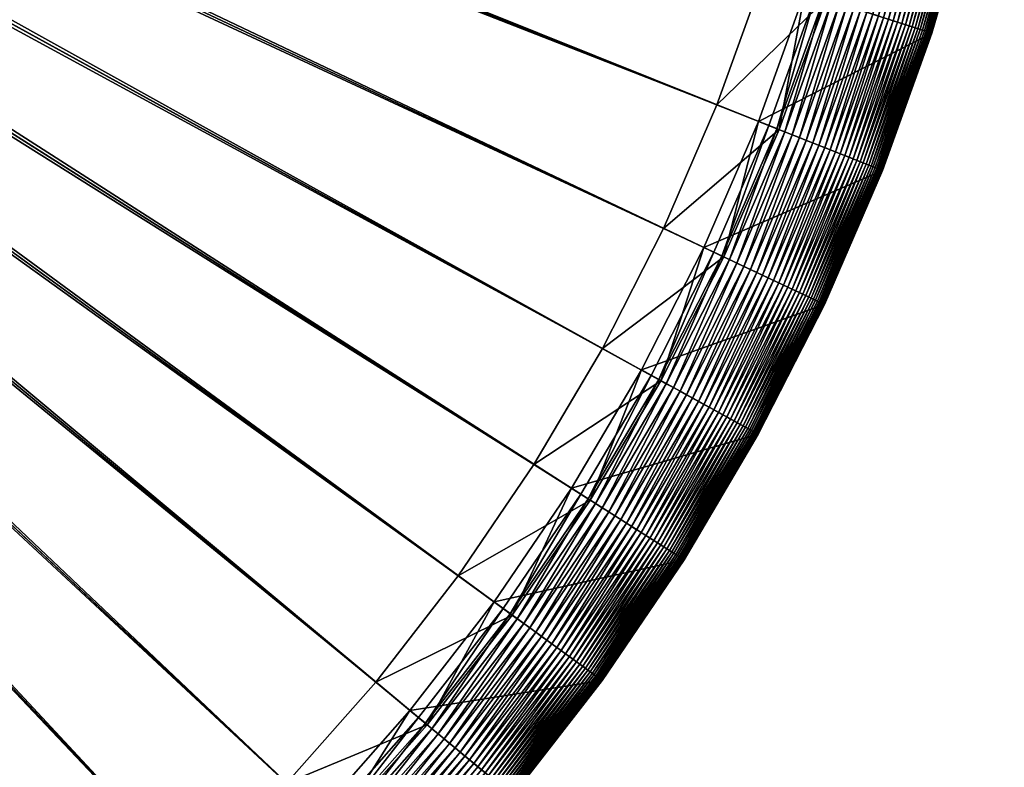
# Model space of a CAD drawing. Header units: millimetres. Extents: x -6 to 6, y -6 to 6.
# Tile 47 of 256: x 3.4 to 5.9, y -3.8 to -1.8. Entities that reach past the tile are written whole.
import ezdxf

# ---------------------------------------------------------------- set-up
doc = ezdxf.new("R2010")
doc.units = ezdxf.units.MM
doc.layers.get('0').update_dxf_attribs({"true_color": 0x5890e1})

msp = doc.modelspace()

# ---------------------------------------------------------------- meshes
at = {"color": 206, "true_color": 0x6c0888}
mesh = msp.add_polyface(dxfattribs=at)
corners = [(0.0961, -0.3743, 34.1561), (1.7134, -5.2733, 34.1273), (0.1194, -0.3675, 34.1561), (1.7579, -5.4102, 33.4988), (0.1194, -0.3675, 33.4988), (0.1423, -0.3593, 33.4988), (2.0411, -5.1553, 34.1273), (0.1423, -0.3593, 34.1561), (2.0941, -5.2891, 33.4988), (0.1645, -0.3497, 33.4988), (2.3608, -5.017, 34.1273), (0.1645, -0.3497, 34.1561), (2.4221, -5.1472, 33.4988), (0.1862, -0.3386, 33.4988), (2.6712, -4.8589, 34.1273), (0.1862, -0.3386, 34.1561), (2.7405, -4.985, 33.4988), (0.2071, -0.3263, 33.4988), (2.971, -4.6816, 34.1273), (0.2071, -0.3263, 34.1561), (3.0481, -4.803, 33.4988), (0.2271, -0.3126, 33.4988), (3.2591, -4.4858, 34.1273), (0.2271, -0.3126, 34.1561), (3.3437, -4.6022, 33.4988), (0.2463, -0.2978, 33.4988), (3.5343, -4.2723, 34.1273), (0.2463, -0.2978, 34.1561), (3.626, -4.3831, 33.4988), (0.2645, -0.2817, 33.4988), (3.7956, -4.0419, 34.1273), (0.2645, -0.2817, 34.1561), (3.8941, -4.1468, 33.4988), (0.2817, -0.2645, 33.4988), (4.0419, -3.7956, 34.1273), (0.2817, -0.2645, 34.1561), (4.1468, -3.8941, 33.4988), (0.2978, -0.2463, 33.4988), (4.2723, -3.5343, 34.1273), (0.2978, -0.2463, 34.1561), (4.3831, -3.626, 33.4988), (0.3126, -0.2271, 33.4988), (4.4858, -3.2591, 34.1273), (0.3126, -0.2271, 34.1561), (4.6022, -3.3437, 33.4988), (0.3263, -0.2071, 33.4988), (4.803, -3.0481, 33.4988), (4.6816, -2.971, 34.1273), (0.3263, -0.2071, 34.1561), (0.3386, -0.1862, 33.4988), (4.985, -2.7405, 33.4988), (4.8589, -2.6712, 34.1273), (0.3386, -0.1862, 34.1561), (0.3497, -0.1645, 33.4988), (5.1472, -2.4221, 33.4988), (5.017, -2.3608, 34.1273), (0.3497, -0.1645, 34.1561), (0.3593, -0.1423, 33.4988), (5.2891, -2.0941, 33.4988), (5.1553, -2.0411, 34.1273), (0.3593, -0.1423, 34.1561), (0.3675, -0.1194, 33.4988), (5.4102, -1.7579, 33.4988), (5.2733, -1.7134, 34.1273), (0.3675, -0.1194, 34.1561), (0.3743, -0.0961, 33.4988), (5.5099, -1.4147, 33.4988), (5.3705, -1.3789, 34.1273), (0.3743, -0.0961, 34.1561), (0.3796, -0.0724, 33.4988), (5.5878, -1.0659, 33.4988), (5.4465, -1.039, 34.1273), (0.3796, -0.0724, 34.1561), (0.3834, -0.0484, 33.4988), (5.6437, -0.713, 33.4988), (5.501, -0.6949, 34.1273), (0.3834, -0.0484, 34.1561), (0.3857, -0.0243, 33.4988), (5.5338, -0.3482, 34.1273), (0.3857, -0.0243, 34.1561), (5.6774, -0.3572, 33.4988), (0.3864, 0, 33.4988), (5.5447, 0, 34.1273), (0.3864, 0, 34.1561)]
mesh.append_faces([[corners[k] for k in face] for face in [(0, 1, 2), (2, 6, 7), (7, 10, 11), (11, 14, 15), (15, 18, 19), (19, 22, 23), (23, 26, 27), (27, 30, 31), (31, 34, 35), (35, 38, 39), (39, 42, 43), (44, 45, 46), (43, 47, 48), (46, 49, 50), (48, 51, 52), (50, 53, 54), (52, 55, 56), (54, 57, 58), (56, 59, 60), (58, 61, 62), (60, 63, 64), (62, 65, 66), (64, 67, 68), (66, 69, 70), (68, 71, 72), (70, 73, 74), (72, 75, 76), (76, 78, 79), (79, 82, 83)]], dxfattribs={"vtx0": -1, "color": 206})
mesh.append_faces([[corners[k] for k in face] for face in [(3, 4, 5), (8, 5, 9), (12, 9, 13), (16, 13, 17), (20, 17, 21), (24, 21, 25), (28, 25, 29), (32, 29, 33), (36, 33, 37), (40, 37, 41), (39, 38, 42), (44, 41, 45), (43, 42, 47), (46, 45, 49), (48, 47, 51), (50, 49, 53), (52, 51, 55), (54, 53, 57), (56, 55, 59), (58, 57, 61), (60, 59, 63), (62, 61, 65), (64, 63, 67), (66, 65, 69), (68, 67, 71), (70, 69, 73), (72, 71, 75), (74, 73, 77), (76, 75, 78), (80, 77, 81), (79, 78, 82)]], dxfattribs={"vtx2": -1, "color": 206})
mesh = msp.add_polyface(dxfattribs=at)
corners = [(0, -5.6886, 33.4988), (0.0243, -0.3857, 33.4988), (0.3572, -5.6774, 33.4988), (0, -0.3864, 34.1561), (0, -5.5447, 34.1273), (0.3482, -5.5338, 34.1273), (0.0484, -0.3834, 33.4988), (0.713, -5.6437, 33.4988), (0.0243, -0.3857, 34.1561), (0.6949, -5.501, 34.1273), (0.0724, -0.3796, 33.4988), (1.0659, -5.5878, 33.4988), (0.0484, -0.3834, 34.1561), (1.039, -5.4465, 34.1273), (0.0961, -0.3743, 33.4988), (1.4147, -5.5099, 33.4988), (0.0724, -0.3796, 34.1561), (1.3789, -5.3705, 34.1273), (0.1194, -0.3675, 33.4988), (1.7579, -5.4102, 33.4988), (0.0961, -0.3743, 34.1561), (1.7134, -5.2733, 34.1273), (0.1423, -0.3593, 33.4988), (2.0941, -5.2891, 33.4988), (0.1194, -0.3675, 34.1561), (2.0411, -5.1553, 34.1273), (0.1645, -0.3497, 33.4988), (2.4221, -5.1472, 33.4988), (0.1423, -0.3593, 34.1561), (2.3608, -5.017, 34.1273), (0.1862, -0.3386, 33.4988), (2.7405, -4.985, 33.4988), (0.1645, -0.3497, 34.1561), (2.6712, -4.8589, 34.1273), (0.2071, -0.3263, 33.4988), (3.0481, -4.803, 33.4988), (0.1862, -0.3386, 34.1561), (2.971, -4.6816, 34.1273), (3.0833, -4.8585, 33.5034), (3.37, -4.6384, 33.5009), (3.3823, -4.6553, 33.5034), (3.0721, -4.8408, 33.5009), (3.3571, -4.6207, 33.4993), (3.0604, -4.8224, 33.4993), (3.3437, -4.6022, 33.4988), (0.2271, -0.3126, 33.4988), (0.2071, -0.3263, 34.1561), (3.2591, -4.4858, 34.1273), (3.0635, -4.8273, 34.559), (3.3606, -4.6254, 34.559), (3.3268, -4.5789, 35.8425), (3.4816, -4.792, 33.5862), (3.4751, -4.7831, 33.5751), (3.7686, -4.5554, 33.5751), (3.4681, -4.7734, 33.5647), (3.761, -4.5463, 33.5647), (3.4606, -4.7632, 33.5548), (3.7529, -4.5365, 33.5548), (3.4527, -4.7522, 33.5457), (3.7443, -4.526, 33.5457), (3.4442, -4.7406, 33.5372), (3.7351, -4.5149, 33.5372), (3.4352, -4.7282, 33.5295), (3.7253, -4.5032, 33.5295), (3.4257, -4.7151, 33.5226), (3.715, -4.4907, 33.5226), (3.4157, -4.7013, 33.5165), (3.7042, -4.4776, 33.5165), (3.4051, -4.6867, 33.5112), (3.6927, -4.4637, 33.5112), (3.394, -4.6714, 33.5068), (3.6806, -4.4491, 33.5068), (3.6679, -4.4337, 33.5034), (3.6546, -4.4176, 33.5009), (3.6406, -4.4008, 33.4993), (3.626, -4.3831, 33.4988), (0.2463, -0.2978, 33.4988), (0.2271, -0.3126, 34.1561), (3.5343, -4.2723, 34.1273), (3.6444, -4.4053, 34.559), (3.6077, -4.361, 35.8425), (3.5297, -4.8582, 36.1041), (3.8278, -4.627, 36.1041), (0.2645, -0.2817, 33.4988), (3.8941, -4.1468, 33.4988), (0.2463, -0.2978, 34.1561), (3.7956, -4.0419, 34.1273), (0.2817, -0.2645, 33.4988), (4.1468, -3.8941, 33.4988), (0.2645, -0.2817, 34.1561), (4.0419, -3.7956, 34.1273), (0.2978, -0.2463, 33.4988), (4.3831, -3.626, 33.4988), (0.2817, -0.2645, 34.1561), (4.2723, -3.5343, 34.1273), (0.3126, -0.2271, 33.4988), (4.6022, -3.3437, 33.4988)]
mesh.append_faces([[corners[k] for k in face] for face in [(0, 1, 2), (2, 6, 7), (7, 10, 11), (11, 14, 15), (15, 18, 19), (19, 22, 23), (23, 26, 27), (27, 30, 31), (31, 34, 35), (38, 39, 40), (41, 42, 39), (43, 44, 42), (35, 45, 44), (37, 49, 47), (48, 50, 49), (70, 72, 71), (40, 73, 72), (39, 74, 73), (42, 75, 74), (44, 76, 75), (47, 79, 78), (49, 80, 79), (50, 82, 80), (75, 83, 84), (84, 87, 88), (88, 91, 92), (92, 95, 96)]], dxfattribs={"vtx0": -1, "color": 206})
mesh.append_faces([[corners[k] for k in face] for face in [(3, 4, 5), (8, 5, 9), (12, 9, 13), (16, 13, 17), (20, 17, 21), (24, 21, 25), (28, 25, 29), (32, 29, 33), (36, 33, 37), (46, 37, 47), (37, 48, 49), (51, 52, 53), (52, 54, 55), (54, 56, 57), (56, 58, 59), (58, 60, 61), (60, 62, 63), (62, 64, 65), (64, 66, 67), (66, 68, 69), (68, 70, 71), (70, 40, 72), (40, 39, 73), (39, 42, 74), (42, 44, 75), (77, 47, 78), (47, 49, 79), (49, 50, 80), (50, 81, 82), (85, 78, 86), (89, 86, 90), (93, 90, 94)]], dxfattribs={"vtx2": -1, "color": 206})
mesh = msp.add_polyface(dxfattribs=at)
corners = [(5.6228, -1.827, 33.5751), (5.7149, -1.4673, 33.5647), (5.7264, -1.4703, 33.5751), (5.6115, -1.8233, 33.5647), (5.7026, -1.4642, 33.5548), (5.5994, -1.8194, 33.5548), (5.6895, -1.4608, 33.5457), (5.5866, -1.8152, 33.5457), (5.6756, -1.4572, 33.5372), (5.5729, -1.8107, 33.5372), (5.6608, -1.4534, 33.5295), (5.5583, -1.806, 33.5295), (5.6451, -1.4494, 33.5226), (5.543, -1.801, 33.5226), (5.6286, -1.4452, 33.5165), (5.5267, -1.7957, 33.5165), (5.6111, -1.4407, 33.5112), (5.5096, -1.7902, 33.5112), (5.5928, -1.436, 33.5068), (5.4916, -1.7843, 33.5068), (5.5735, -1.431, 33.5034), (5.4726, -1.7782, 33.5034), (5.5533, -1.4258, 33.5009), (5.4528, -1.7717, 33.5009), (5.5321, -1.4204, 33.4993), (5.4319, -1.7649, 33.4993), (5.5099, -1.4147, 33.4988), (5.2733, -1.7134, 34.1273), (5.5377, -1.4219, 34.559), (5.3705, -1.3789, 34.1273), (5.4375, -1.7668, 34.559), (5.482, -1.4075, 35.8425), (5.3828, -1.749, 35.8425), (5.8165, -1.4934, 36.1041), (5.8165, -1.4934, 33.8363), (5.8988, -1.1252, 33.8363), (5.8988, -1.1252, 36.1041), (5.8164, -1.4934, 33.8199), (5.8987, -1.1252, 33.8199), (5.8159, -1.4933, 33.8036), (5.8982, -1.1251, 33.8036), (5.8149, -1.493, 33.7873), (5.8971, -1.1249, 33.7873), (5.8133, -1.4926, 33.7711), (5.8955, -1.1246, 33.7711), (5.8112, -1.4921, 33.7551), (5.8934, -1.1242, 33.7551), (5.8085, -1.4914, 33.7392), (5.8907, -1.1237, 33.7392), (5.8052, -1.4905, 33.7236), (5.8874, -1.1231, 33.7236), (5.8014, -1.4895, 33.7082), (5.8835, -1.1223, 33.7082), (5.7969, -1.4884, 33.6931), (5.8789, -1.1215, 33.6931), (5.7918, -1.4871, 33.6783), (5.8738, -1.1205, 33.6783), (5.7861, -1.4856, 33.6638), (5.868, -1.1194, 33.6638), (5.7797, -1.484, 33.6498), (5.8615, -1.1181, 33.6498), (5.7726, -1.4822, 33.6361), (5.8543, -1.1168, 33.6361), (5.7648, -1.4802, 33.6229), (5.8464, -1.1153, 33.6229), (5.7564, -1.478, 33.6101), (5.8378, -1.1136, 33.6101), (5.7471, -1.4756, 33.5979), (5.8285, -1.1118, 33.5979), (5.7372, -1.4731, 33.5862), (5.8183, -1.1099, 33.5862), (5.8075, -1.1078, 33.5751), (5.7958, -1.1056, 33.5647), (5.7833, -1.1032, 33.5548), (5.77, -1.1007, 33.5457), (5.7559, -1.098, 33.5372), (5.7409, -1.0951, 33.5295), (5.725, -1.0921, 33.5226), (5.7082, -1.0889, 33.5165), (5.6905, -1.0855, 33.5112), (5.6719, -1.082, 33.5068), (5.6523, -1.0782, 33.5034), (5.6318, -1.0743, 33.5009), (5.6103, -1.0702, 33.4993), (5.5878, -1.0659, 33.4988), (5.6161, -1.0713, 34.559), (5.5596, -1.0605, 35.8425)]
mesh.append_faces([[corners[k] for k in face] for face in [(0, 1, 2), (3, 4, 1), (5, 6, 4), (7, 8, 6), (9, 10, 8), (11, 12, 10), (13, 14, 12), (15, 16, 14), (17, 18, 16), (19, 20, 18), (21, 22, 20), (23, 24, 22), (25, 26, 24), (27, 28, 29), (30, 31, 28), (32, 33, 31), (33, 35, 36), (34, 38, 35), (37, 40, 38), (39, 42, 40), (41, 44, 42), (43, 46, 44), (45, 48, 46), (47, 50, 48), (49, 52, 50)]], dxfattribs={"vtx0": -1, "color": 206})
mesh.append_faces([[corners[k] for k in face] for face in [(33, 34, 35), (34, 37, 38), (37, 39, 40), (39, 41, 42), (41, 43, 44), (43, 45, 46), (45, 47, 48), (47, 49, 50), (49, 51, 52), (51, 53, 54), (53, 55, 56), (55, 57, 58), (57, 59, 60), (59, 61, 62), (61, 63, 64), (63, 65, 66), (65, 67, 68), (67, 69, 70), (69, 2, 71), (2, 1, 72), (1, 4, 73), (4, 6, 74), (6, 8, 75), (8, 10, 76), (10, 12, 77), (12, 14, 78), (14, 16, 79), (16, 18, 80), (18, 20, 81), (20, 22, 82), (22, 24, 83), (24, 26, 84), (29, 28, 85), (28, 31, 86), (31, 33, 36)]], dxfattribs={"vtx2": -1, "color": 206})
mesh = msp.add_polyface(dxfattribs=at)
corners = [(5.3502, -2.1183, 33.5034), (5.4528, -1.7717, 33.5009), (5.4726, -1.7782, 33.5034), (5.3308, -2.1106, 33.5009), (5.4319, -1.7649, 33.4993), (5.3104, -2.1025, 33.4993), (5.4102, -1.7579, 33.4988), (5.1553, -2.0411, 34.1273), (5.4375, -1.7668, 34.559), (5.2733, -1.7134, 34.1273), (5.3159, -2.1047, 34.559), (5.3828, -1.749, 35.8425), (5.7112, -1.8557, 36.1041), (5.7112, -1.8557, 33.8363), (5.8165, -1.4934, 33.8363), (5.8165, -1.4934, 36.1041), (5.7112, -1.8557, 33.8199), (5.8164, -1.4934, 33.8199), (5.7107, -1.8555, 33.8036), (5.8159, -1.4933, 33.8036), (5.7096, -1.8552, 33.7873), (5.8149, -1.493, 33.7873), (5.7081, -1.8547, 33.7711), (5.8133, -1.4926, 33.7711), (5.706, -1.854, 33.7551), (5.8112, -1.4921, 33.7551), (5.7034, -1.8531, 33.7392), (5.8085, -1.4914, 33.7392), (5.7002, -1.8521, 33.7236), (5.8052, -1.4905, 33.7236), (5.6964, -1.8509, 33.7082), (5.8014, -1.4895, 33.7082), (5.692, -1.8495, 33.6931), (5.7969, -1.4884, 33.6931), (5.687, -1.8478, 33.6783), (5.7918, -1.4871, 33.6783), (5.6814, -1.846, 33.6638), (5.7861, -1.4856, 33.6638), (5.6751, -1.844, 33.6498), (5.7797, -1.484, 33.6498), (5.6682, -1.8417, 33.6361), (5.7726, -1.4822, 33.6361), (5.6605, -1.8392, 33.6229), (5.7648, -1.4802, 33.6229), (5.6522, -1.8365, 33.6101), (5.7564, -1.478, 33.6101), (5.6431, -1.8336, 33.5979), (5.7471, -1.4756, 33.5979), (5.6334, -1.8304, 33.5862), (5.7372, -1.4731, 33.5862), (5.6228, -1.827, 33.5751), (5.7264, -1.4703, 33.5751), (5.6115, -1.8233, 33.5647), (5.7149, -1.4673, 33.5647), (5.5994, -1.8194, 33.5548), (5.7026, -1.4642, 33.5548), (5.5866, -1.8152, 33.5457), (5.6895, -1.4608, 33.5457), (5.5729, -1.8107, 33.5372), (5.6756, -1.4572, 33.5372), (5.5583, -1.806, 33.5295), (5.6608, -1.4534, 33.5295), (5.543, -1.801, 33.5226), (5.6451, -1.4494, 33.5226), (5.5267, -1.7957, 33.5165), (5.6286, -1.4452, 33.5165), (5.5096, -1.7902, 33.5112), (5.6111, -1.4407, 33.5112), (5.4916, -1.7843, 33.5068), (5.5928, -1.436, 33.5068), (5.5735, -1.431, 33.5034), (5.5533, -1.4258, 33.5009), (5.5321, -1.4204, 33.4993), (5.5099, -1.4147, 33.4988), (5.5377, -1.4219, 34.559), (5.482, -1.4075, 35.8425)]
mesh.append_faces([[corners[k] for k in face] for face in [(0, 1, 2), (3, 4, 1), (5, 6, 4), (7, 8, 9), (10, 11, 8), (12, 14, 15), (13, 17, 14), (16, 19, 17), (18, 21, 19), (20, 23, 21), (22, 25, 23), (24, 27, 25), (26, 29, 27), (28, 31, 29), (30, 33, 31), (32, 35, 33), (34, 37, 35), (36, 39, 37), (38, 41, 39), (40, 43, 41), (42, 45, 43), (44, 47, 45), (46, 49, 47), (48, 51, 49)]], dxfattribs={"vtx0": -1, "color": 206})
mesh.append_faces([[corners[k] for k in face] for face in [(12, 13, 14), (13, 16, 17), (16, 18, 19), (18, 20, 21), (20, 22, 23), (22, 24, 25), (24, 26, 27), (26, 28, 29), (28, 30, 31), (30, 32, 33), (32, 34, 35), (34, 36, 37), (36, 38, 39), (38, 40, 41), (40, 42, 43), (42, 44, 45), (44, 46, 47), (46, 48, 49), (48, 50, 51), (50, 52, 53), (52, 54, 55), (54, 56, 57), (56, 58, 59), (58, 60, 61), (60, 62, 63), (62, 64, 65), (64, 66, 67), (66, 68, 69), (68, 2, 70), (2, 1, 71), (1, 4, 72), (4, 6, 73), (9, 8, 74), (8, 11, 75), (11, 12, 15)]], dxfattribs={"vtx2": -1, "color": 206})
mesh = msp.add_polyface(dxfattribs=at)
corners = [(5.5834, -2.2106, 36.1041), (5.7112, -1.8557, 33.8363), (5.7112, -1.8557, 36.1041), (5.5834, -2.2106, 33.8363), (5.7112, -1.8557, 33.8199), (5.5834, -2.2106, 33.8199), (5.7107, -1.8555, 33.8036), (5.5829, -2.2104, 33.8036), (5.7096, -1.8552, 33.7873), (5.5819, -2.21, 33.7873), (5.7081, -1.8547, 33.7711), (5.5804, -2.2094, 33.7711), (5.706, -1.854, 33.7551), (5.5783, -2.2086, 33.7551), (5.5758, -2.2076, 33.7392), (5.7034, -1.8531, 33.7392), (5.5726, -2.2064, 33.7236), (5.7002, -1.8521, 33.7236), (5.569, -2.2049, 33.7082), (5.6964, -1.8509, 33.7082), (5.5647, -2.2032, 33.6931), (5.692, -1.8495, 33.6931), (5.5598, -2.2013, 33.6783), (5.687, -1.8478, 33.6783), (5.5543, -2.1991, 33.6638), (5.6814, -1.846, 33.6638), (5.5481, -2.1967, 33.6498), (5.6751, -1.844, 33.6498), (5.5413, -2.194, 33.6361), (5.6682, -1.8417, 33.6361), (5.5339, -2.191, 33.6229), (5.6605, -1.8392, 33.6229), (5.5257, -2.1878, 33.6101), (5.6522, -1.8365, 33.6101), (5.5169, -2.1843, 33.5979), (5.6431, -1.8336, 33.5979), (5.5073, -2.1805, 33.5862), (5.6334, -1.8304, 33.5862), (5.497, -2.1764, 33.5751), (5.6228, -1.827, 33.5751), (5.486, -2.172, 33.5647), (5.6115, -1.8233, 33.5647), (5.4742, -2.1674, 33.5548), (5.5994, -1.8194, 33.5548), (5.4616, -2.1624, 33.5457), (5.5866, -1.8152, 33.5457), (5.4482, -2.1571, 33.5372), (5.5729, -1.8107, 33.5372), (5.434, -2.1515, 33.5295), (5.5583, -1.806, 33.5295), (5.4189, -2.1455, 33.5226), (5.543, -1.801, 33.5226), (5.4031, -2.1392, 33.5165), (5.5267, -1.7957, 33.5165), (5.3863, -2.1326, 33.5112), (5.5096, -1.7902, 33.5112), (5.3687, -2.1256, 33.5068), (5.4916, -1.7843, 33.5068), (5.3502, -2.1183, 33.5034), (5.4726, -1.7782, 33.5034), (5.3308, -2.1106, 33.5009), (5.4528, -1.7717, 33.5009), (5.3104, -2.1025, 33.4993), (5.4319, -1.7649, 33.4993), (5.2891, -2.0941, 33.4988), (5.4102, -1.7579, 33.4988), (5.1553, -2.0411, 34.1273), (5.3159, -2.1047, 34.559), (5.4375, -1.7668, 34.559), (5.2624, -2.0835, 35.8425), (5.3828, -1.749, 35.8425)]
mesh.append_faces([[corners[k] for k in face] for face in [(0, 1, 2), (3, 4, 1), (5, 6, 4), (7, 8, 6), (9, 10, 8), (11, 12, 10), (13, 15, 12), (14, 17, 15), (16, 19, 17), (18, 21, 19), (20, 23, 21), (22, 25, 23), (24, 27, 25), (26, 29, 27), (28, 31, 29), (30, 33, 31), (32, 35, 33), (34, 37, 35), (36, 39, 37), (38, 41, 39), (40, 43, 41), (42, 45, 43), (44, 47, 45), (46, 49, 47), (48, 51, 49), (50, 53, 51), (52, 55, 53), (54, 57, 55), (56, 59, 57), (69, 2, 70)]], dxfattribs={"vtx0": -1, "color": 206})
mesh.append_faces([[corners[k] for k in face] for face in [(13, 14, 15), (14, 16, 17), (16, 18, 19), (18, 20, 21), (20, 22, 23), (22, 24, 25), (24, 26, 27), (26, 28, 29), (28, 30, 31), (30, 32, 33), (32, 34, 35), (34, 36, 37), (36, 38, 39), (38, 40, 41), (40, 42, 43), (42, 44, 45), (44, 46, 47), (46, 48, 49), (48, 50, 51), (50, 52, 53), (52, 54, 55), (54, 56, 57), (56, 58, 59), (58, 60, 61), (60, 62, 63), (62, 64, 65), (66, 67, 68), (67, 69, 70), (69, 0, 2)]], dxfattribs={"vtx2": -1, "color": 206})
mesh = msp.add_polyface(dxfattribs=at)
corners = [(5.4336, -2.5569, 36.1041), (5.5834, -2.2106, 33.8363), (5.5834, -2.2106, 36.1041), (5.4336, -2.5569, 33.8363), (5.5834, -2.2106, 33.8199), (5.4336, -2.5568, 33.8199), (5.5829, -2.2104, 33.8036), (5.4331, -2.5566, 33.8036), (5.5819, -2.21, 33.7873), (5.4321, -2.5562, 33.7873), (5.5804, -2.2094, 33.7711), (5.4306, -2.5555, 33.7711), (5.5783, -2.2086, 33.7551), (5.4287, -2.5545, 33.7551), (5.5758, -2.2076, 33.7392), (5.4262, -2.5534, 33.7392), (5.5726, -2.2064, 33.7236), (5.4231, -2.5519, 33.7236), (5.569, -2.2049, 33.7082), (5.4195, -2.5502, 33.7082), (5.5647, -2.2032, 33.6931), (5.4153, -2.5483, 33.6931), (5.5598, -2.2013, 33.6783), (5.4106, -2.546, 33.6783), (5.5543, -2.1991, 33.6638), (5.4052, -2.5435, 33.6638), (5.5481, -2.1967, 33.6498), (5.3993, -2.5407, 33.6498), (5.5413, -2.194, 33.6361), (5.3926, -2.5376, 33.6361), (5.5339, -2.191, 33.6229), (5.3854, -2.5342, 33.6229), (5.5257, -2.1878, 33.6101), (5.3774, -2.5304, 33.6101), (5.5169, -2.1843, 33.5979), (5.3688, -2.5264, 33.5979), (5.3595, -2.522, 33.5862), (5.5073, -2.1805, 33.5862), (5.3495, -2.5173, 33.5751), (5.497, -2.1764, 33.5751), (5.3388, -2.5122, 33.5647), (5.486, -2.172, 33.5647), (5.3273, -2.5068, 33.5548), (5.4742, -2.1674, 33.5548), (5.315, -2.5011, 33.5457), (5.4616, -2.1624, 33.5457), (5.302, -2.4949, 33.5372), (5.4482, -2.1571, 33.5372), (5.2882, -2.4884, 33.5295), (5.434, -2.1515, 33.5295), (5.2735, -2.4815, 33.5226), (5.4189, -2.1455, 33.5226), (5.2581, -2.4743, 33.5165), (5.4031, -2.1392, 33.5165), (5.2418, -2.4666, 33.5112), (5.3863, -2.1326, 33.5112), (5.2246, -2.4585, 33.5068), (5.3687, -2.1256, 33.5068), (5.2066, -2.45, 33.5034), (5.3502, -2.1183, 33.5034), (5.1877, -2.4412, 33.5009), (5.3308, -2.1106, 33.5009), (5.1679, -2.4318, 33.4993), (5.3104, -2.1025, 33.4993), (5.1472, -2.4221, 33.4988), (5.2891, -2.0941, 33.4988), (5.017, -2.3608, 34.1273), (5.1732, -2.4343, 34.559), (5.3159, -2.1047, 34.559), (5.1553, -2.0411, 34.1273), (5.1212, -2.4098, 35.8425), (5.2624, -2.0835, 35.8425), (5.7112, -1.8557, 33.8363), (5.7112, -1.8557, 33.8199), (5.7107, -1.8555, 33.8036), (5.7096, -1.8552, 33.7873), (5.7081, -1.8547, 33.7711), (5.706, -1.854, 33.7551)]
mesh.append_faces([[corners[k] for k in face] for face in [(0, 1, 2), (3, 4, 1), (5, 6, 4), (7, 8, 6), (9, 10, 8), (11, 12, 10), (13, 14, 12), (15, 16, 14), (17, 18, 16), (19, 20, 18), (21, 22, 20), (23, 24, 22), (25, 26, 24), (27, 28, 26), (29, 30, 28), (31, 32, 30), (33, 34, 32), (35, 37, 34), (36, 39, 37), (38, 41, 39), (40, 43, 41), (42, 45, 43), (44, 47, 45), (46, 49, 47), (48, 51, 49), (50, 53, 51), (52, 55, 53), (54, 57, 55), (56, 59, 57), (58, 61, 59), (60, 63, 61), (62, 65, 63), (66, 68, 69), (67, 71, 68), (70, 2, 71)]], dxfattribs={"vtx0": -1, "color": 206})
mesh.append_faces([[corners[k] for k in face] for face in [(35, 36, 37), (36, 38, 39), (38, 40, 41), (40, 42, 43), (42, 44, 45), (44, 46, 47), (46, 48, 49), (48, 50, 51), (50, 52, 53), (52, 54, 55), (54, 56, 57), (56, 58, 59), (58, 60, 61), (60, 62, 63), (62, 64, 65), (66, 67, 68), (67, 70, 71), (70, 0, 2), (2, 1, 72), (1, 4, 73), (4, 6, 74), (6, 8, 75), (8, 10, 76), (10, 12, 77)]], dxfattribs={"vtx2": -1, "color": 206})
mesh = msp.add_polyface(dxfattribs=at)
corners = [(5.2623, -2.893, 36.1041), (5.2623, -2.893, 33.8363), (5.4336, -2.5569, 33.8363), (5.4336, -2.5569, 36.1041), (5.2623, -2.893, 33.8199), (5.4336, -2.5568, 33.8199), (5.2618, -2.8927, 33.8036), (5.4331, -2.5566, 33.8036), (5.2609, -2.8922, 33.7873), (5.4321, -2.5562, 33.7873), (5.2595, -2.8914, 33.7711), (5.4306, -2.5555, 33.7711), (5.2575, -2.8904, 33.7551), (5.4287, -2.5545, 33.7551), (5.2551, -2.889, 33.7392), (5.4262, -2.5534, 33.7392), (5.2522, -2.8874, 33.7236), (5.4231, -2.5519, 33.7236), (5.2487, -2.8855, 33.7082), (5.4195, -2.5502, 33.7082), (5.2447, -2.8833, 33.6931), (5.4153, -2.5483, 33.6931), (5.24, -2.8807, 33.6783), (5.4106, -2.546, 33.6783), (5.2349, -2.8779, 33.6638), (5.4052, -2.5435, 33.6638), (5.2291, -2.8747, 33.6498), (5.3993, -2.5407, 33.6498), (5.2227, -2.8712, 33.6361), (5.3926, -2.5376, 33.6361), (5.2156, -2.8673, 33.6229), (5.3854, -2.5342, 33.6229), (5.2079, -2.8631, 33.6101), (5.3774, -2.5304, 33.6101), (5.1996, -2.8585, 33.5979), (5.3688, -2.5264, 33.5979), (5.1906, -2.8536, 33.5862), (5.3595, -2.522, 33.5862), (5.1809, -2.8482, 33.5751), (5.3495, -2.5173, 33.5751), (5.3388, -2.5122, 33.5647), (5.1705, -2.8425, 33.5647), (5.3273, -2.5068, 33.5548), (5.1593, -2.8364, 33.5548), (5.315, -2.5011, 33.5457), (5.1475, -2.8298, 33.5457), (5.302, -2.4949, 33.5372), (5.1349, -2.8229, 33.5372), (5.2882, -2.4884, 33.5295), (5.5834, -2.2106, 33.8363), (5.5834, -2.2106, 33.8199), (5.5829, -2.2104, 33.8036), (5.5819, -2.21, 33.7873), (5.5804, -2.2094, 33.7711), (5.5783, -2.2086, 33.7551), (5.5758, -2.2076, 33.7392), (5.5726, -2.2064, 33.7236), (5.569, -2.2049, 33.7082), (5.5647, -2.2032, 33.6931), (5.5598, -2.2013, 33.6783), (5.5543, -2.1991, 33.6638), (5.5481, -2.1967, 33.6498), (5.5413, -2.194, 33.6361), (5.5339, -2.191, 33.6229), (5.5257, -2.1878, 33.6101), (5.5169, -2.1843, 33.5979)]
mesh.append_faces([[corners[k] for k in face] for face in [(0, 2, 3), (1, 5, 2), (4, 7, 5), (6, 9, 7), (8, 11, 9), (10, 13, 11), (12, 15, 13), (14, 17, 15), (16, 19, 17), (18, 21, 19), (20, 23, 21), (22, 25, 23), (24, 27, 25), (26, 29, 27), (28, 31, 29), (30, 33, 31), (32, 35, 33), (34, 37, 35), (36, 39, 37), (38, 40, 39), (41, 42, 40), (43, 44, 42), (45, 46, 44), (47, 48, 46)]], dxfattribs={"vtx0": -1, "color": 206})
mesh.append_faces([[corners[k] for k in face] for face in [(0, 1, 2), (1, 4, 5), (4, 6, 7), (6, 8, 9), (8, 10, 11), (10, 12, 13), (12, 14, 15), (14, 16, 17), (16, 18, 19), (18, 20, 21), (20, 22, 23), (22, 24, 25), (24, 26, 27), (26, 28, 29), (28, 30, 31), (30, 32, 33), (32, 34, 35), (34, 36, 37), (36, 38, 39), (3, 2, 49), (2, 5, 50), (5, 7, 51), (7, 9, 52), (9, 11, 53), (11, 13, 54), (13, 15, 55), (15, 17, 56), (17, 19, 57), (19, 21, 58), (21, 23, 59), (23, 25, 60), (25, 27, 61), (27, 29, 62), (29, 31, 63), (31, 33, 64), (33, 35, 65)]], dxfattribs={"vtx2": -1, "color": 206})
mesh = msp.add_polyface(dxfattribs=at)
corners = [(5.0572, -3.2094, 33.7082), (5.2447, -2.8833, 33.6931), (5.2487, -2.8855, 33.7082), (5.0533, -3.2069, 33.6931), (5.24, -2.8807, 33.6783), (5.0488, -3.2041, 33.6783), (5.2349, -2.8779, 33.6638), (5.0438, -3.2009, 33.6638), (5.2291, -2.8747, 33.6498), (5.0382, -3.1974, 33.6498), (5.2227, -2.8712, 33.6361), (5.0321, -3.1935, 33.6361), (5.2156, -2.8673, 33.6229), (5.0253, -3.1892, 33.6229), (5.2079, -2.8631, 33.6101), (5.0179, -3.1845, 33.6101), (5.1996, -2.8585, 33.5979), (5.0099, -3.1794, 33.5979), (5.1906, -2.8536, 33.5862), (5.0012, -3.1738, 33.5862), (5.1809, -2.8482, 33.5751), (4.9918, -3.1679, 33.5751), (5.1705, -2.8425, 33.5647), (4.9818, -3.1615, 33.5647), (5.1593, -2.8364, 33.5548), (4.9711, -3.1547, 33.5548), (5.1475, -2.8298, 33.5457), (4.9596, -3.1475, 33.5457), (5.1349, -2.8229, 33.5372), (4.9475, -3.1398, 33.5372), (5.1215, -2.8156, 33.5295), (4.9346, -3.1316, 33.5295), (5.1073, -2.8078, 33.5226), (4.9209, -3.1229, 33.5226), (5.0923, -2.7995, 33.5165), (4.9065, -3.1138, 33.5165), (5.0766, -2.7909, 33.5112), (4.8913, -3.1041, 33.5112), (5.0599, -2.7817, 33.5068), (4.8753, -3.094, 33.5068), (4.8585, -3.0833, 33.5034), (5.0425, -2.7721, 33.5034), (4.8408, -3.0721, 33.5009), (5.0242, -2.7621, 33.5009), (4.8224, -3.0604, 33.4993), (5.005, -2.7515, 33.4993), (4.803, -3.0481, 33.4988), (4.985, -2.7405, 33.4988), (4.6816, -2.971, 34.1273), (4.8273, -3.0635, 34.559), (5.0102, -2.7544, 34.559), (4.8589, -2.6712, 34.1273), (4.7787, -3.0327, 35.8425), (4.9597, -2.7266, 35.8425), (5.2623, -2.893, 36.1041), (5.3388, -2.5122, 33.5647), (5.3273, -2.5068, 33.5548), (5.315, -2.5011, 33.5457), (5.302, -2.4949, 33.5372), (5.2882, -2.4884, 33.5295), (5.2735, -2.4815, 33.5226), (5.2581, -2.4743, 33.5165), (5.2418, -2.4666, 33.5112), (5.2246, -2.4585, 33.5068), (5.2066, -2.45, 33.5034), (5.1877, -2.4412, 33.5009), (5.1679, -2.4318, 33.4993), (5.1472, -2.4221, 33.4988), (5.1732, -2.4343, 34.559), (5.017, -2.3608, 34.1273), (5.1212, -2.4098, 35.8425), (5.4336, -2.5569, 36.1041)]
mesh.append_faces([[corners[k] for k in face] for face in [(0, 1, 2), (3, 4, 1), (5, 6, 4), (7, 8, 6), (9, 10, 8), (11, 12, 10), (13, 14, 12), (15, 16, 14), (17, 18, 16), (19, 20, 18), (21, 22, 20), (23, 24, 22), (25, 26, 24), (27, 28, 26), (29, 30, 28), (31, 32, 30), (33, 34, 32), (35, 36, 34), (37, 38, 36), (39, 41, 38), (40, 43, 41), (42, 45, 43), (44, 47, 45), (48, 50, 51), (49, 53, 50), (52, 54, 53), (30, 60, 59), (32, 61, 60), (34, 62, 61), (36, 63, 62), (38, 64, 63), (41, 65, 64), (43, 66, 65), (45, 67, 66), (51, 68, 69), (50, 70, 68), (53, 71, 70)]], dxfattribs={"vtx0": -1, "color": 206})
mesh.append_faces([[corners[k] for k in face] for face in [(39, 40, 41), (40, 42, 43), (42, 44, 45), (44, 46, 47), (48, 49, 50), (49, 52, 53), (20, 22, 55), (22, 24, 56), (24, 26, 57), (26, 28, 58), (28, 30, 59), (30, 32, 60), (32, 34, 61), (34, 36, 62), (36, 38, 63), (38, 41, 64), (41, 43, 65), (43, 45, 66), (45, 47, 67), (51, 50, 68), (50, 53, 70), (53, 54, 71)]], dxfattribs={"vtx2": -1, "color": 206})
mesh = msp.add_polyface(dxfattribs=at)
corners = [(4.8582, -3.5297, 36.1041), (4.8582, -3.5297, 33.8363), (5.0703, -3.2177, 33.8363), (5.0703, -3.2177, 36.1041), (4.8582, -3.5297, 33.8199), (5.0703, -3.2177, 33.8199), (4.8578, -3.5294, 33.8036), (5.0698, -3.2174, 33.8036), (5.0689, -3.2168, 33.7873), (4.8569, -3.5287, 33.7873), (5.0675, -3.2159, 33.7711), (4.8556, -3.5278, 33.7711), (5.0657, -3.2148, 33.7551), (4.8538, -3.5265, 33.7551), (5.0633, -3.2133, 33.7392), (4.8516, -3.5249, 33.7392), (5.0605, -3.2115, 33.7236), (4.8489, -3.5229, 33.7236), (5.0572, -3.2094, 33.7082), (4.8457, -3.5206, 33.7082), (5.0533, -3.2069, 33.6931), (4.8419, -3.5179, 33.6931), (5.0488, -3.2041, 33.6783), (4.8377, -3.5148, 33.6783), (5.0438, -3.2009, 33.6638), (4.8329, -3.5113, 33.6638), (5.0382, -3.1974, 33.6498), (4.8275, -3.5074, 33.6498), (5.0321, -3.1935, 33.6361), (4.8216, -3.5031, 33.6361), (5.0253, -3.1892, 33.6229), (4.8151, -3.4984, 33.6229), (5.0179, -3.1845, 33.6101), (4.808, -3.4932, 33.6101), (5.0099, -3.1794, 33.5979), (4.8003, -3.4877, 33.5979), (5.0012, -3.1738, 33.5862), (4.792, -3.4816, 33.5862), (4.9918, -3.1679, 33.5751), (5.2623, -2.893, 33.8363), (5.2623, -2.893, 36.1041), (5.2623, -2.893, 33.8199), (5.2618, -2.8927, 33.8036), (5.2609, -2.8922, 33.7873), (5.2595, -2.8914, 33.7711), (5.2575, -2.8904, 33.7551), (5.2551, -2.889, 33.7392), (5.2522, -2.8874, 33.7236), (5.2487, -2.8855, 33.7082), (5.2447, -2.8833, 33.6931), (5.24, -2.8807, 33.6783), (5.2349, -2.8779, 33.6638), (5.2291, -2.8747, 33.6498), (5.2227, -2.8712, 33.6361), (5.2156, -2.8673, 33.6229), (5.2079, -2.8631, 33.6101), (5.1996, -2.8585, 33.5979), (5.1906, -2.8536, 33.5862), (5.1809, -2.8482, 33.5751), (4.9818, -3.1615, 33.5647), (5.1705, -2.8425, 33.5647), (4.9711, -3.1547, 33.5548), (5.1593, -2.8364, 33.5548), (4.9596, -3.1475, 33.5457), (5.1475, -2.8298, 33.5457), (4.9475, -3.1398, 33.5372), (5.1349, -2.8229, 33.5372), (4.9346, -3.1316, 33.5295), (5.1215, -2.8156, 33.5295), (4.9209, -3.1229, 33.5226), (5.1073, -2.8078, 33.5226), (4.9065, -3.1138, 33.5165), (5.0923, -2.7995, 33.5165), (4.8913, -3.1041, 33.5112), (5.0766, -2.7909, 33.5112), (4.8753, -3.094, 33.5068), (5.0599, -2.7817, 33.5068), (4.7787, -3.0327, 35.8425)]
mesh.append_faces([[corners[k] for k in face] for face in [(0, 2, 3), (1, 5, 2), (4, 7, 5), (6, 8, 7), (9, 10, 8), (11, 12, 10), (13, 14, 12), (15, 16, 14), (17, 18, 16), (19, 20, 18), (21, 22, 20), (23, 24, 22), (25, 26, 24), (27, 28, 26), (29, 30, 28), (31, 32, 30), (33, 34, 32), (35, 36, 34), (37, 38, 36), (3, 39, 40), (2, 41, 39), (5, 42, 41), (7, 43, 42), (8, 44, 43), (10, 45, 44), (12, 46, 45), (14, 47, 46), (16, 48, 47)]], dxfattribs={"vtx0": -1, "color": 206})
mesh.append_faces([[corners[k] for k in face] for face in [(0, 1, 2), (1, 4, 5), (4, 6, 7), (3, 2, 39), (2, 5, 41), (5, 7, 42), (7, 8, 43), (8, 10, 44), (10, 12, 45), (12, 14, 46), (14, 16, 47), (16, 18, 48), (18, 20, 49), (20, 22, 50), (22, 24, 51), (24, 26, 52), (26, 28, 53), (28, 30, 54), (30, 32, 55), (32, 34, 56), (34, 36, 57), (36, 38, 58), (38, 59, 60), (59, 61, 62), (61, 63, 64), (63, 65, 66), (65, 67, 68), (67, 69, 70), (69, 71, 72), (71, 73, 74), (73, 75, 76), (77, 3, 40)]], dxfattribs={"vtx2": -1, "color": 206})
mesh = msp.add_polyface(dxfattribs=at)
corners = [(4.4907, -3.715, 33.5226), (4.7013, -3.4157, 33.5165), (4.7151, -3.4257, 33.5226), (4.4776, -3.7042, 33.5165), (4.6867, -3.4051, 33.5112), (4.4637, -3.6927, 33.5112), (4.6714, -3.394, 33.5068), (4.4491, -3.6806, 33.5068), (4.6553, -3.3823, 33.5034), (4.4337, -3.6679, 33.5034), (4.6384, -3.37, 33.5009), (4.4176, -3.6546, 33.5009), (4.6207, -3.3571, 33.4993), (4.4008, -3.6406, 33.4993), (4.6022, -3.3437, 33.4988), (4.2723, -3.5343, 34.1273), (4.4053, -3.6444, 34.559), (4.6254, -3.3606, 34.559), (4.4858, -3.2591, 34.1273), (4.5789, -3.3268, 35.8425), (4.361, -3.6077, 35.8425), (4.8582, -3.5297, 36.1041), (4.8578, -3.5294, 33.8036), (4.8569, -3.5287, 33.7873), (5.0689, -3.2168, 33.7873), (4.8556, -3.5278, 33.7711), (5.0675, -3.2159, 33.7711), (4.8538, -3.5265, 33.7551), (5.0657, -3.2148, 33.7551), (4.8516, -3.5249, 33.7392), (5.0633, -3.2133, 33.7392), (4.8489, -3.5229, 33.7236), (5.0605, -3.2115, 33.7236), (4.8457, -3.5206, 33.7082), (5.0572, -3.2094, 33.7082), (4.8419, -3.5179, 33.6931), (5.0533, -3.2069, 33.6931), (4.8377, -3.5148, 33.6783), (5.0488, -3.2041, 33.6783), (4.8329, -3.5113, 33.6638), (5.0438, -3.2009, 33.6638), (4.8275, -3.5074, 33.6498), (5.0382, -3.1974, 33.6498), (4.8216, -3.5031, 33.6361), (5.0321, -3.1935, 33.6361), (4.8151, -3.4984, 33.6229), (5.0253, -3.1892, 33.6229), (4.808, -3.4932, 33.6101), (5.0179, -3.1845, 33.6101), (4.8003, -3.4877, 33.5979), (5.0099, -3.1794, 33.5979), (4.792, -3.4816, 33.5862), (5.0012, -3.1738, 33.5862), (4.7831, -3.4751, 33.5751), (4.9918, -3.1679, 33.5751), (4.7734, -3.4681, 33.5647), (4.9818, -3.1615, 33.5647), (4.7632, -3.4606, 33.5548), (4.9711, -3.1547, 33.5548), (4.7522, -3.4527, 33.5457), (4.9596, -3.1475, 33.5457), (4.7406, -3.4442, 33.5372), (4.9475, -3.1398, 33.5372), (4.7282, -3.4352, 33.5295), (4.9346, -3.1316, 33.5295), (4.9209, -3.1229, 33.5226), (4.9065, -3.1138, 33.5165), (4.8913, -3.1041, 33.5112), (4.8753, -3.094, 33.5068), (4.8585, -3.0833, 33.5034), (4.8408, -3.0721, 33.5009), (4.8224, -3.0604, 33.4993), (4.803, -3.0481, 33.4988), (4.8273, -3.0635, 34.559), (4.6816, -2.971, 34.1273), (4.7787, -3.0327, 35.8425), (5.0703, -3.2177, 36.1041)]
mesh.append_faces([[corners[k] for k in face] for face in [(0, 1, 2), (3, 4, 1), (5, 6, 4), (7, 8, 6), (9, 10, 8), (11, 12, 10), (13, 14, 12), (15, 17, 18), (16, 19, 17), (20, 21, 19), (53, 56, 54), (55, 58, 56), (57, 60, 58), (59, 62, 60), (61, 64, 62), (63, 65, 64), (2, 66, 65), (1, 67, 66), (4, 68, 67), (6, 69, 68), (8, 70, 69), (10, 71, 70), (12, 72, 71), (18, 73, 74), (17, 75, 73), (19, 76, 75)]], dxfattribs={"vtx0": -1, "color": 206})
mesh.append_faces([[corners[k] for k in face] for face in [(15, 16, 17), (22, 23, 24), (23, 25, 26), (25, 27, 28), (27, 29, 30), (29, 31, 32), (31, 33, 34), (33, 35, 36), (35, 37, 38), (37, 39, 40), (39, 41, 42), (41, 43, 44), (43, 45, 46), (45, 47, 48), (47, 49, 50), (49, 51, 52), (51, 53, 54), (53, 55, 56), (55, 57, 58), (57, 59, 60), (59, 61, 62), (61, 63, 64), (63, 2, 65), (2, 1, 66), (1, 4, 67), (4, 6, 68), (6, 8, 69), (8, 10, 70), (10, 12, 71), (12, 14, 72), (18, 17, 73), (17, 19, 75), (19, 21, 76)]], dxfattribs={"vtx2": -1, "color": 206})
mesh = msp.add_polyface(dxfattribs=at)
corners = [(3.9098, -4.1635, 33.4993), (4.1468, -3.8941, 33.4988), (4.1635, -3.9098, 33.4993), (3.7956, -4.0419, 34.1273), (4.1678, -3.9138, 34.559), (4.0419, -3.7956, 34.1273), (3.9138, -4.1678, 34.559), (4.1258, -3.8744, 35.8425), (4.3715, -4.1052, 33.7392), (4.6181, -3.8204, 33.7236), (4.6207, -3.8226, 33.7392), (4.3691, -4.1029, 33.7236), (4.615, -3.8179, 33.7082), (4.3662, -4.1001, 33.7082), (4.6115, -3.815, 33.6931), (4.3628, -4.097, 33.6931), (4.6074, -3.8116, 33.6783), (4.359, -4.0934, 33.6783), (4.6029, -3.8078, 33.6638), (4.3547, -4.0893, 33.6638), (4.5978, -3.8036, 33.6498), (4.3499, -4.0848, 33.6498), (4.3445, -4.0798, 33.6361), (4.5921, -3.799, 33.6361), (4.3387, -4.0743, 33.6229), (4.586, -3.7938, 33.6229), (4.3323, -4.0683, 33.6101), (4.5792, -3.7883, 33.6101), (4.3254, -4.0618, 33.5979), (4.5719, -3.7822, 33.5979), (4.3179, -4.0548, 33.5862), (4.564, -3.7756, 33.5862), (4.3098, -4.0472, 33.5751), (4.5554, -3.7686, 33.5751), (4.3011, -4.039, 33.5647), (4.5463, -3.761, 33.5647), (4.2919, -4.0303, 33.5548), (4.5365, -3.7529, 33.5548), (4.282, -4.0211, 33.5457), (4.526, -3.7443, 33.5457), (4.2715, -4.0112, 33.5372), (4.5149, -3.7351, 33.5372), (4.2604, -4.0008, 33.5295), (4.5032, -3.7253, 33.5295), (4.2486, -3.9897, 33.5226), (4.4907, -3.715, 33.5226), (4.2361, -3.978, 33.5165), (4.4776, -3.7042, 33.5165), (4.223, -3.9657, 33.5112), (4.4637, -3.6927, 33.5112), (4.2092, -3.9527, 33.5068), (4.4491, -3.6806, 33.5068), (4.1947, -3.9391, 33.5034), (4.4337, -3.6679, 33.5034), (4.1795, -3.9248, 33.5009), (4.4176, -3.6546, 33.5009), (4.4008, -3.6406, 33.4993), (4.3831, -3.626, 33.4988), (4.4053, -3.6444, 34.559), (4.2723, -3.5343, 34.1273), (4.361, -3.6077, 35.8425), (4.3775, -4.1108, 36.1041), (4.627, -3.8278, 36.1041), (4.6714, -3.394, 33.5068), (4.6553, -3.3823, 33.5034), (4.6384, -3.37, 33.5009), (4.6207, -3.3571, 33.4993), (4.6022, -3.3437, 33.4988), (4.5789, -3.3268, 35.8425)]
mesh.append_faces([[corners[k] for k in face] for face in [(0, 1, 2), (3, 4, 5), (6, 7, 4), (8, 9, 10), (11, 12, 9), (13, 14, 12), (15, 16, 14), (17, 18, 16), (19, 20, 18), (21, 23, 20), (22, 25, 23), (24, 27, 25), (26, 29, 27), (28, 31, 29), (30, 33, 31), (32, 35, 33), (34, 37, 35), (36, 39, 37), (38, 41, 39), (40, 43, 41), (42, 45, 43), (44, 47, 45), (46, 49, 47), (48, 51, 49), (50, 53, 51), (52, 55, 53), (54, 56, 55), (2, 57, 56), (5, 58, 59), (4, 60, 58), (7, 62, 60)]], dxfattribs={"vtx0": -1, "color": 206})
mesh.append_faces([[corners[k] for k in face] for face in [(21, 22, 23), (22, 24, 25), (24, 26, 27), (26, 28, 29), (28, 30, 31), (30, 32, 33), (32, 34, 35), (34, 36, 37), (36, 38, 39), (38, 40, 41), (40, 42, 43), (42, 44, 45), (44, 46, 47), (46, 48, 49), (48, 50, 51), (50, 52, 53), (52, 54, 55), (54, 2, 56), (2, 1, 57), (5, 4, 58), (4, 7, 60), (7, 61, 62), (49, 51, 63), (51, 53, 64), (53, 55, 65), (55, 56, 66), (56, 57, 67), (58, 60, 68)]], dxfattribs={"vtx2": -1, "color": 206})
mesh = msp.add_polyface(dxfattribs=at)
corners = [(4.3775, -4.1108, 36.1041), (4.627, -3.8278, 33.8363), (4.627, -3.8278, 36.1041), (4.3775, -4.1108, 33.8363), (4.627, -3.8278, 33.8199), (4.3775, -4.1108, 33.8199), (4.6266, -3.8274, 33.8036), (4.3771, -4.1104, 33.8036), (4.6257, -3.8268, 33.7873), (4.3763, -4.1097, 33.7873), (4.6245, -3.8257, 33.7711), (4.3752, -4.1085, 33.7711), (4.6228, -3.8243, 33.7551), (4.3736, -4.1071, 33.7551), (4.6207, -3.8226, 33.7392), (4.8582, -3.5297, 33.8363), (4.8582, -3.5297, 36.1041), (4.8582, -3.5297, 33.8199), (4.8578, -3.5294, 33.8036), (4.8569, -3.5287, 33.7873), (4.8556, -3.5278, 33.7711), (4.8538, -3.5265, 33.7551), (4.8516, -3.5249, 33.7392), (4.6181, -3.8204, 33.7236), (4.8489, -3.5229, 33.7236), (4.615, -3.8179, 33.7082), (4.8457, -3.5206, 33.7082), (4.6115, -3.815, 33.6931), (4.8419, -3.5179, 33.6931), (4.6074, -3.8116, 33.6783), (4.8377, -3.5148, 33.6783), (4.6029, -3.8078, 33.6638), (4.8329, -3.5113, 33.6638), (4.5978, -3.8036, 33.6498), (4.8275, -3.5074, 33.6498), (4.5921, -3.799, 33.6361), (4.8216, -3.5031, 33.6361), (4.586, -3.7938, 33.6229), (4.8151, -3.4984, 33.6229), (4.5792, -3.7883, 33.6101), (4.808, -3.4932, 33.6101), (4.5719, -3.7822, 33.5979), (4.8003, -3.4877, 33.5979), (4.564, -3.7756, 33.5862), (4.792, -3.4816, 33.5862), (4.5554, -3.7686, 33.5751), (4.7831, -3.4751, 33.5751), (4.5463, -3.761, 33.5647), (4.7734, -3.4681, 33.5647), (4.5365, -3.7529, 33.5548), (4.7632, -3.4606, 33.5548), (4.526, -3.7443, 33.5457), (4.7522, -3.4527, 33.5457), (4.5149, -3.7351, 33.5372), (4.7406, -3.4442, 33.5372), (4.5032, -3.7253, 33.5295), (4.7282, -3.4352, 33.5295), (4.4907, -3.715, 33.5226), (4.7151, -3.4257, 33.5226), (4.4776, -3.7042, 33.5165), (4.7013, -3.4157, 33.5165), (4.4637, -3.6927, 33.5112), (4.6867, -3.4051, 33.5112), (4.361, -3.6077, 35.8425)]
mesh.append_faces([[corners[k] for k in face] for face in [(0, 1, 2), (3, 4, 1), (5, 6, 4), (7, 8, 6), (9, 10, 8), (11, 12, 10), (13, 14, 12), (2, 15, 16), (1, 17, 15), (4, 18, 17), (6, 19, 18), (8, 20, 19), (10, 21, 20), (12, 22, 21), (14, 24, 22), (23, 26, 24), (25, 28, 26), (27, 30, 28), (29, 32, 30), (31, 34, 32), (33, 36, 34), (35, 38, 36), (37, 40, 38), (39, 42, 40), (41, 44, 42), (43, 46, 44), (45, 48, 46), (47, 50, 48), (49, 52, 50), (51, 54, 52), (53, 56, 54), (55, 58, 56)]], dxfattribs={"vtx0": -1, "color": 206})
mesh.append_faces([[corners[k] for k in face] for face in [(2, 1, 15), (1, 4, 17), (4, 6, 18), (6, 8, 19), (8, 10, 20), (10, 12, 21), (12, 14, 22), (14, 23, 24), (23, 25, 26), (25, 27, 28), (27, 29, 30), (29, 31, 32), (31, 33, 34), (33, 35, 36), (35, 37, 38), (37, 39, 40), (39, 41, 42), (41, 43, 44), (43, 45, 46), (45, 47, 48), (47, 49, 50), (49, 51, 52), (51, 53, 54), (53, 55, 56), (55, 57, 58), (57, 59, 60), (59, 61, 62), (63, 2, 16)]], dxfattribs={"vtx2": -1, "color": 206})

doc.saveas('drawing.dxf')
